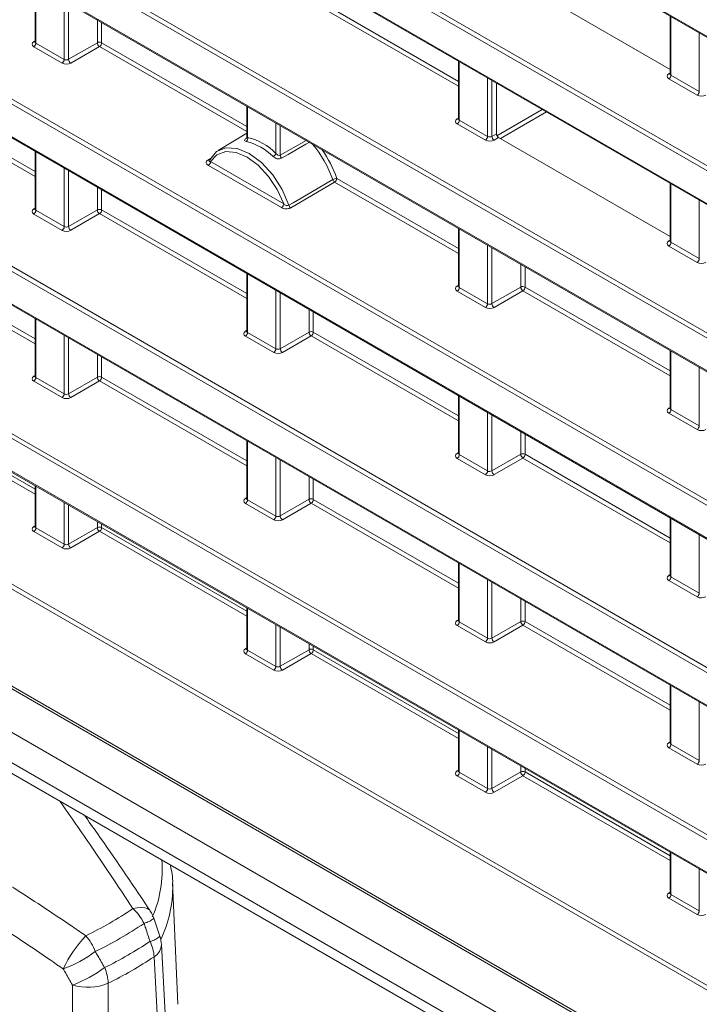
# Model space of a CAD drawing. Header units: millimetres. Extents: x 0 to 1118, y 0 to 864.
# Tile 108 of 139: x 763 to 774, y 325 to 341. Entities that reach past the tile are written whole.
import ezdxf

# ---------------------------------------------------------------- set-up
doc = ezdxf.new("R2010")
doc.units = ezdxf.units.MM

msp = doc.modelspace()

# ---------------------------------------------------------------- linework, layer by layer
at = {"color": 9, "linetype": 'Continuous', "lineweight": 0}
for p, q in [((756.061, 351.545), (837.908, 304.296)), ((787.793, 331.035), (756.061, 349.353)), ((756.096, 349.414), (787.828, 331.096)), ((756.061, 348.821), (787.793, 330.502)), ((787.793, 328.311), (756.061, 346.629)), ((756.096, 346.69), (787.828, 328.371)), ((756.061, 346.097), (787.793, 327.778)), ((787.793, 325.586), (756.061, 343.905)), ((756.096, 343.966), (787.828, 325.647)), ((756.061, 343.373), (787.793, 325.054)), ((763.079, 342.029), (763.079, 341.076)), ((763.54, 340.81), (763.54, 341.763)), ((767.596, 341.816), (769.959, 340.452)), ((763.61, 341.722), (763.61, 340.811)), ((769.959, 340.371), (767.561, 341.755)), ((764.079, 341.082), (764.079, 341.452)), ((773.42, 341.507), (773.42, 340.554)), ((764.149, 341.411), (764.149, 341.082)), ((773.881, 340.288), (773.881, 341.241)), ((763.043, 341.098), (763.064, 341.111)), ((763.505, 340.749), (763.044, 341.015)), ((763.079, 341.076), (763.54, 340.81)), ((763.61, 340.811), (764.079, 341.082)), ((764.114, 341.021), (763.645, 340.75)), ((766.512, 339.637), (764.114, 341.021)), ((764.149, 341.082), (766.512, 339.718)), ((769.973, 340.773), (769.973, 339.82)), ((770.434, 339.554), (770.434, 340.507)), ((773.384, 340.576), (773.406, 340.589)), ((773.847, 340.227), (773.386, 340.493)), ((773.42, 340.554), (773.881, 340.288)), ((770.504, 340.466), (770.504, 339.555)), ((763.064, 338.903), (761.065, 340.057)), ((761.1, 340.118), (763.064, 338.984)), ((766.526, 340.039), (766.526, 339.539)), ((770.585, 339.567), (771.323, 339.994)), ((769.937, 339.842), (769.959, 339.855)), ((771.394, 339.953), (770.642, 339.519)), ((766.987, 339.279), (766.987, 339.773)), ((767.057, 339.732), (767.057, 339.25)), ((770.399, 339.493), (769.939, 339.759)), ((769.973, 339.82), (770.434, 339.554)), ((766.505, 339.523), (766.509, 339.526)), ((770.504, 339.555), (770.577, 339.597)), ((770.612, 339.536), (770.54, 339.494)), ((767.057, 339.25), (767.477, 339.49)), ((763.079, 339.305), (763.079, 338.352)), ((765.878, 339.17), (765.948, 339.213)), ((763.54, 338.086), (763.54, 339.039)), ((767.08, 338.395), (765.887, 339.084)), ((765.922, 339.144), (767.114, 338.456)), ((760.143, 338.905), (787.828, 322.923)), ((763.61, 338.998), (763.61, 338.087)), ((767.978, 338.871), (769.959, 337.728)), ((787.793, 322.862), (760.108, 338.845)), ((764.079, 338.358), (764.079, 338.727)), ((767.943, 338.81), (767.227, 338.391)), ((769.959, 337.647), (767.943, 338.81)), ((773.42, 338.783), (773.42, 337.83)), ((764.149, 338.687), (764.149, 338.357)), ((773.881, 337.564), (773.881, 338.517)), ((760.108, 338.312), (787.793, 322.33)), ((763.043, 338.374), (763.064, 338.387)), ((763.505, 338.025), (763.044, 338.291)), ((763.079, 338.352), (763.54, 338.086)), ((763.61, 338.087), (764.079, 338.358)), ((764.114, 338.297), (763.645, 338.026)), ((766.512, 336.913), (764.114, 338.297)), ((764.149, 338.357), (766.512, 336.994)), ((769.973, 338.049), (769.973, 337.096)), ((770.434, 336.83), (770.434, 337.783)), ((773.384, 337.852), (773.406, 337.865)), ((773.847, 337.503), (773.386, 337.769)), ((773.42, 337.83), (773.881, 337.564)), ((770.504, 337.742), (770.504, 336.831)), ((770.973, 337.102), (770.973, 337.472)), ((771.043, 337.431), (771.043, 337.102)), ((766.526, 337.315), (766.526, 336.362)), ((763.064, 336.179), (761.343, 337.172)), ((761.378, 337.233), (763.064, 336.259)), ((769.937, 337.118), (769.959, 337.131)), ((766.987, 336.096), (766.987, 337.049)), ((767.057, 337.008), (767.057, 336.097)), ((770.399, 336.769), (769.939, 337.035)), ((769.973, 337.096), (770.434, 336.83)), ((770.504, 336.831), (770.973, 337.102)), ((771.008, 337.041), (770.54, 336.77)), ((773.406, 335.657), (771.008, 337.041)), ((771.043, 337.102), (773.406, 335.738)), ((767.526, 336.368), (767.526, 336.738)), ((767.596, 336.697), (767.596, 336.367)), ((763.079, 336.581), (763.079, 335.628)), ((763.54, 335.362), (763.54, 336.315)), ((766.49, 336.384), (766.512, 336.397)), ((766.526, 336.362), (766.987, 336.096)), ((767.057, 336.097), (767.526, 336.368)), ((767.561, 336.307), (767.092, 336.036)), ((769.959, 334.923), (767.561, 336.307)), ((767.596, 336.367), (769.959, 335.004)), ((763.61, 336.274), (763.61, 335.363)), ((766.952, 336.035), (766.491, 336.301)), ((760.421, 336.021), (787.828, 320.199)), ((764.079, 335.634), (764.079, 336.003)), ((773.42, 336.059), (773.42, 335.106)), ((787.793, 320.138), (760.387, 335.96)), ((764.149, 335.963), (764.149, 335.633)), ((763.043, 335.649), (763.064, 335.663)), ((773.881, 334.84), (773.881, 335.793)), ((763.505, 335.301), (763.044, 335.567)), ((763.079, 335.628), (763.54, 335.362)), ((763.61, 335.363), (764.079, 335.634)), ((764.114, 335.572), (763.645, 335.302)), ((766.512, 334.189), (764.114, 335.572)), ((764.149, 335.633), (766.512, 334.269)), ((760.387, 335.428), (787.793, 319.606)), ((769.973, 335.325), (769.973, 334.372)), ((763.064, 333.729), (760.658, 335.119)), ((760.693, 335.179), (763.064, 333.81)), ((770.434, 334.106), (770.434, 335.059)), ((773.384, 335.128), (773.406, 335.141)), ((773.847, 334.779), (773.386, 335.045)), ((773.42, 335.106), (773.881, 334.84)), ((770.504, 335.018), (770.504, 334.107)), ((770.973, 334.378), (770.973, 334.748)), ((771.043, 334.707), (771.043, 334.377)), ((766.526, 334.591), (766.526, 333.638)), ((769.937, 334.394), (769.959, 334.407)), ((851.7, 280.797), (759.153, 334.223)), ((759.188, 334.283), (851.734, 280.858)), ((766.987, 333.372), (766.987, 334.325)), ((767.057, 334.284), (767.057, 333.373)), ((770.399, 334.045), (769.939, 334.311)), ((769.973, 334.372), (770.434, 334.106)), ((770.504, 334.107), (770.973, 334.378)), ((771.008, 334.317), (770.54, 334.046)), ((773.406, 332.933), (771.008, 334.317)), ((771.043, 334.377), (773.406, 333.014)), ((767.526, 333.644), (767.526, 334.013)), ((767.596, 333.973), (767.596, 333.643)), ((763.079, 333.857), (763.079, 333.179)), ((757.352, 333.678), (853.501, 278.172)), ((763.54, 332.913), (763.54, 333.591)), ((766.49, 333.659), (766.512, 333.673)), ((766.952, 333.311), (766.491, 333.577)), ((766.526, 333.638), (766.987, 333.372)), ((767.057, 333.373), (767.526, 333.644)), ((767.561, 333.582), (767.092, 333.312)), ((769.959, 332.199), (767.561, 333.582)), ((767.596, 333.643), (769.959, 332.279)), ((763.61, 333.55), (763.61, 332.914)), ((764.079, 333.184), (764.079, 333.279)), ((773.42, 333.335), (773.42, 332.382)), ((763.043, 333.2), (763.064, 333.213)), ((763.505, 332.852), (763.044, 333.118)), ((763.079, 333.179), (763.54, 332.913)), ((763.61, 332.914), (764.079, 333.184)), ((764.114, 333.123), (763.645, 332.853)), ((766.512, 331.739), (764.114, 333.123)), ((764.149, 333.239), (764.149, 333.184)), ((764.149, 333.184), (766.512, 331.82)), ((773.881, 332.116), (773.881, 333.069)), ((757.812, 332.659), (852.865, 277.786)), ((769.973, 332.601), (769.973, 331.648)), ((770.434, 331.382), (770.434, 332.335)), ((770.504, 332.294), (770.504, 331.383)), ((773.384, 332.404), (773.406, 332.417)), ((773.847, 332.055), (773.386, 332.321)), ((773.42, 332.382), (773.881, 332.116)), ((757.812, 332.164), (852.865, 277.292)), ((770.973, 331.654), (770.973, 332.023)), ((771.043, 331.983), (771.043, 331.653)), ((757.915, 331.935), (852.968, 277.063)), ((766.526, 331.867), (766.526, 331.189)), ((769.937, 331.669), (769.959, 331.683)), ((770.504, 331.383), (770.973, 331.654)), ((771.043, 331.653), (773.406, 330.289)), ((766.987, 330.923), (766.987, 331.601)), ((767.057, 331.56), (767.057, 330.924)), ((770.399, 331.321), (769.939, 331.587)), ((769.973, 331.648), (770.434, 331.382)), ((771.008, 331.593), (770.54, 331.322)), ((773.406, 330.209), (771.008, 331.593)), ((766.49, 331.21), (766.512, 331.223)), ((766.526, 331.189), (766.987, 330.923)), ((767.057, 330.924), (767.526, 331.194)), ((767.526, 331.194), (767.526, 331.289)), ((767.596, 331.249), (767.596, 331.194)), ((767.596, 331.194), (769.959, 329.83)), ((766.952, 330.862), (766.491, 331.128)), ((767.561, 331.133), (767.092, 330.863)), ((769.959, 329.749), (767.561, 331.133)), ((773.42, 330.611), (773.42, 329.658)), ((773.881, 329.392), (773.881, 330.345)), ((769.973, 329.877), (769.973, 329.199)), ((770.434, 328.933), (770.434, 329.611)), ((770.504, 329.57), (770.504, 328.934)), ((773.384, 329.679), (773.406, 329.693)), ((773.847, 329.331), (773.386, 329.597)), ((773.42, 329.658), (773.881, 329.392)), ((770.973, 329.204), (770.973, 329.299)), ((771.043, 329.259), (771.043, 329.204)), ((769.937, 329.22), (769.959, 329.233)), ((770.399, 328.872), (769.939, 329.138)), ((769.973, 329.199), (770.434, 328.933)), ((770.504, 328.934), (770.973, 329.204)), ((771.008, 329.143), (770.54, 328.873)), ((773.406, 327.759), (771.008, 329.143)), ((771.043, 329.204), (773.406, 327.84)), ((773.42, 327.887), (773.42, 327.209)), ((773.881, 326.943), (773.881, 327.621)), ((773.384, 327.23), (773.406, 327.243)), ((773.42, 327.209), (773.881, 326.943)), ((773.847, 326.882), (773.386, 327.148))]:
    msp.add_line(p, q, dxfattribs=at)
at = {"color": 7, "linetype": 'Continuous', "lineweight": 15}
for p, q in [((756.072, 351.522), (837.918, 304.273)), ((756.072, 348.798), (787.804, 330.48)), ((756.072, 346.074), (787.804, 327.756)), ((756.072, 343.35), (787.804, 325.031)), ((770.612, 342.26), (773.406, 340.647)), ((763.064, 342.037), (763.064, 341.097)), ((773.406, 341.515), (773.406, 340.575)), ((763.064, 341.097), (763.063, 341.091)), ((769.959, 340.781), (769.959, 339.841)), ((773.406, 340.575), (773.404, 340.569)), ((770.577, 339.597), (770.577, 340.424)), ((766.512, 340.047), (766.512, 339.538)), ((769.959, 339.841), (769.957, 339.835)), ((766.512, 339.607), (766.046, 339.325)), ((770.612, 339.536), (773.406, 337.923)), ((763.064, 339.313), (763.064, 338.373)), ((765.9, 339.166), (765.9, 339.165)), ((773.406, 338.791), (773.406, 337.851)), ((760.119, 338.289), (787.804, 322.307)), ((763.064, 338.373), (763.063, 338.367)), ((769.959, 338.057), (769.959, 337.117)), ((773.406, 337.851), (773.404, 337.845)), ((766.512, 337.323), (766.512, 336.383)), ((769.959, 337.117), (769.957, 337.111)), ((763.064, 336.589), (763.064, 335.649)), ((766.511, 336.383), (766.51, 336.377)), ((773.406, 336.067), (773.406, 335.127)), ((763.064, 335.649), (763.063, 335.643)), ((760.397, 335.405), (787.804, 319.583)), ((769.959, 335.333), (769.959, 334.393)), ((773.406, 335.127), (773.404, 335.121)), ((766.512, 334.599), (766.512, 333.659)), ((769.959, 334.393), (769.957, 334.387)), ((763.064, 333.865), (763.064, 333.2)), ((757.378, 333.62), (853.527, 278.115)), ((766.511, 333.659), (766.51, 333.653)), ((773.406, 333.343), (773.406, 332.403)), ((763.064, 333.2), (763.063, 333.193)), ((769.959, 332.609), (769.959, 331.669)), ((773.406, 332.403), (773.404, 332.397)), ((766.512, 331.875), (766.512, 331.21)), ((758.238, 331.749), (853.291, 276.876)), ((769.959, 331.669), (769.957, 331.663)), ((766.511, 331.21), (766.51, 331.203)), ((773.406, 330.619), (773.406, 329.679)), ((769.959, 329.885), (769.959, 329.22)), ((773.406, 329.679), (773.404, 329.673)), ((769.959, 329.22), (769.957, 329.213)), ((773.406, 327.895), (773.406, 327.23)), ((765.39, 325.419), (765.305, 327.401)), ((765.305, 327.401), (765.306, 327.361)), ((773.406, 327.23), (773.404, 327.223)), ((765.096, 326.528), (764.997, 326.821)), ((765.271, 323.57), (765.123, 326.394))]:
    msp.add_line(p, q, dxfattribs=at)
at = {"color": 7, "linetype": 'Continuous', "lineweight": 15, "flags": 128}
msp.add_lwpolyline([(765.91, 339.175), (766.019, 339.307), (766.171, 339.37), (766.354, 339.361), (766.553, 339.279), (766.751, 339.131), (766.934, 338.93), (767.086, 338.691), (767.195, 338.434)], dxfattribs=at)
at = {"color": 9, "linetype": 'Continuous', "lineweight": 0, "flags": 128}
for points in [[(767.531, 339.459), (767.475, 339.427), (767.188, 339.263), (767.079, 339.2)], [(767.114, 338.456), (767.009, 338.689), (766.867, 338.904), (766.699, 339.085), (766.518, 339.218), (766.337, 339.294), (766.169, 339.307), (766.027, 339.256), (765.922, 339.144)], [(767.195, 338.434), (767.267, 338.475), (767.553, 338.642), (767.911, 338.852)], [(764.941, 326.937), (764.931, 326.95), (764.896, 326.977), (764.85, 326.993), (764.794, 326.998), (764.729, 326.993), (764.658, 326.978)], [(765.147, 323.512), (765.103, 324.329), (765.003, 326.194)], [(763.687, 322.603), (763.681, 324.168), (763.68, 324.407), (763.674, 325.733)]]:
    msp.add_lwpolyline(points, dxfattribs=at)
at = {"color": 9, "linetype": 'Continuous', "lineweight": 0}
for centre, radius, start, end in [((763.058, 341.121), 0.0279, 236.5278, 281.5634), ((763.002, 341.08), 0.077, 303.2297, 357.3477), ((764.114, 341.013), 0.077, 62.6565, 116.7662), ((764.158, 341.087), 0.0793, 183.5222, 236.4778), ((764.072, 341.085), 0.077, 303.2297, 357.3477), ((763.463, 340.814), 0.077, 303.2297, 357.3477), ((763.689, 340.816), 0.0793, 183.5222, 236.4778), ((773.4, 340.599), 0.0279, 236.5278, 281.5634), ((773.343, 340.558), 0.077, 303.2297, 357.3477), ((773.804, 340.292), 0.077, 303.2297, 357.3477), ((769.953, 339.865), 0.0279, 236.5133, 281.7062), ((769.896, 339.824), 0.077, 303.2297, 357.3477), ((766.467, 339.523), 0.0613, 305.8187, 14.7256), ((770.357, 339.558), 0.077, 303.2297, 357.3477), ((770.583, 339.56), 0.0793, 183.5222, 236.4778), ((766.885, 339.321), 0.111, 301.1597, 337.8499), ((767.137, 339.255), 0.0801, 183.4205, 223.1674), ((765.894, 339.193), 0.0278, 236.2908, 281.6717), ((765.845, 339.148), 0.077, 303.2297, 357.3477), ((767.985, 338.722), 0.149, 92.5865, 119.4483), ((767.901, 338.875), 0.077, 303.2297, 357.3477), ((767.987, 338.877), 0.0797, 198.1688, 236.6657), ((767.037, 338.46), 0.077, 303.2297, 357.3477), ((767.271, 338.458), 0.0798, 197.8329, 236.6433), ((763.058, 338.397), 0.0279, 236.5133, 281.7062), ((763.002, 338.356), 0.077, 303.2297, 357.3477), ((764.114, 338.289), 0.077, 62.6565, 116.7662), ((764.158, 338.363), 0.0793, 183.5222, 236.4778), ((764.072, 338.361), 0.077, 303.2297, 357.3477), ((763.463, 338.09), 0.077, 303.2297, 357.3477), ((763.689, 338.092), 0.0793, 183.5222, 236.4778), ((773.4, 337.875), 0.0279, 236.5278, 281.5634), ((773.343, 337.834), 0.077, 303.2297, 357.3477), ((773.804, 337.568), 0.077, 303.2297, 357.3477), ((769.953, 337.141), 0.0279, 236.5278, 281.5634), ((771.008, 337.033), 0.077, 62.6565, 116.7662), ((769.896, 337.1), 0.077, 303.2297, 357.3477), ((771.052, 337.107), 0.0793, 183.5222, 236.4778), ((770.966, 337.105), 0.077, 303.2297, 357.3477), ((770.357, 336.834), 0.077, 303.2297, 357.3477), ((770.583, 336.836), 0.0793, 183.5222, 236.4778), ((766.506, 336.407), 0.0279, 236.5133, 281.7062), ((766.449, 336.366), 0.077, 303.2297, 357.3477), ((767.561, 336.299), 0.077, 62.6565, 116.7662), ((767.605, 336.373), 0.0793, 183.5222, 236.4778), ((767.519, 336.371), 0.077, 303.2297, 357.3477), ((766.91, 336.1), 0.077, 303.2297, 357.3477), ((767.136, 336.102), 0.0793, 183.5222, 236.4778), ((763.058, 335.673), 0.0279, 236.5133, 281.7062), ((763.002, 335.632), 0.077, 303.2297, 357.3477), ((764.114, 335.565), 0.077, 62.6565, 116.7662), ((764.158, 335.639), 0.0793, 183.5222, 236.4778), ((764.072, 335.637), 0.077, 303.2297, 357.3477), ((763.463, 335.366), 0.077, 303.2297, 357.3477), ((763.689, 335.368), 0.0793, 183.5222, 236.4778), ((773.4, 335.151), 0.0279, 236.5278, 281.5634), ((773.343, 335.11), 0.077, 303.2297, 357.3477), ((773.804, 334.844), 0.077, 303.2297, 357.3477), ((769.953, 334.417), 0.0279, 236.5133, 281.7062), ((771.008, 334.309), 0.077, 62.6565, 116.7662), ((769.896, 334.376), 0.077, 303.2297, 357.3477), ((771.052, 334.383), 0.0793, 183.5222, 236.4778), ((770.966, 334.381), 0.077, 303.2297, 357.3477), ((770.357, 334.11), 0.077, 303.2297, 357.3477), ((770.583, 334.112), 0.0793, 183.5222, 236.4778), ((766.506, 333.683), 0.0279, 236.5133, 281.7062), ((766.449, 333.642), 0.077, 303.2297, 357.3477), ((767.561, 333.575), 0.077, 62.6565, 116.7662), ((767.605, 333.649), 0.0793, 183.5222, 236.4778), ((767.519, 333.647), 0.077, 303.2297, 357.3477), ((766.91, 333.376), 0.077, 303.2297, 357.3477), ((767.136, 333.378), 0.0793, 183.5222, 236.4778), ((763.058, 333.223), 0.0279, 236.5278, 281.5634), ((763.002, 333.182), 0.077, 303.2297, 357.3477), ((764.114, 333.116), 0.077, 62.6565, 116.7662), ((764.158, 333.189), 0.0793, 183.5222, 236.4778), ((764.072, 333.188), 0.077, 303.2297, 357.3477), ((763.463, 332.916), 0.077, 303.2297, 357.3477), ((763.689, 332.919), 0.0793, 183.5222, 236.4778), ((773.4, 332.427), 0.0279, 236.5133, 281.7062), ((773.343, 332.386), 0.077, 303.2297, 357.3477), ((773.804, 332.12), 0.077, 303.2297, 357.3477), ((769.953, 331.693), 0.0279, 236.5133, 281.7062), ((771.008, 331.585), 0.077, 62.6565, 116.7662), ((771.052, 331.659), 0.0793, 183.5222, 236.4778), ((770.966, 331.657), 0.077, 303.2297, 357.3477), ((769.896, 331.652), 0.077, 303.2297, 357.3477), ((770.357, 331.386), 0.077, 303.2297, 357.3477), ((770.583, 331.388), 0.0793, 183.5222, 236.4778), ((766.506, 331.233), 0.0279, 236.5133, 281.7062), ((766.449, 331.192), 0.077, 303.2297, 357.3477), ((767.561, 331.126), 0.077, 62.6565, 116.7662), ((767.605, 331.199), 0.0793, 183.5222, 236.4778), ((767.519, 331.198), 0.077, 303.2297, 357.3477), ((766.91, 330.926), 0.077, 303.2297, 357.3477), ((767.136, 330.929), 0.0793, 183.5222, 236.4778), ((773.4, 329.703), 0.0279, 236.5133, 281.7062), ((773.343, 329.662), 0.077, 303.2297, 357.3477), ((773.804, 329.396), 0.077, 303.2297, 357.3477), ((769.953, 329.243), 0.0279, 236.5133, 281.7062), ((769.896, 329.202), 0.077, 303.2297, 357.3477), ((771.008, 329.136), 0.077, 62.6565, 116.7662), ((771.052, 329.209), 0.0793, 183.5222, 236.4778), ((770.966, 329.208), 0.077, 303.2297, 357.3477), ((770.357, 328.936), 0.077, 303.2297, 357.3477), ((770.583, 328.939), 0.0793, 183.5222, 236.4778), ((763.219, 327.617), 1.918, 336.1679, 4.568), ((763.304, 327.331), 2.002, 334.6039, 0.8591), ((773.4, 327.253), 0.0279, 236.5133, 281.7062), ((773.343, 327.212), 0.077, 303.2297, 357.3477), ((761.186, 332.107), 6.194, 295.9018, 304.0928), ((764.134, 326.393), 0.785, 25.9604, 48.1074), ((773.804, 326.946), 0.077, 303.2297, 357.3477), ((761.242, 332.052), 6.418, 295.9018, 304.0928), ((764.748, 327.101), 0.375, 284.0858, 311.7571), ((765.396, 325.115), 2.069, 136.6463, 154.8053), ((763.205, 325.949), 0.903, 21.401, 40.4735), ((764.844, 326.812), 0.381, 284.1008, 311.758), ((761.283, 331.918), 6.582, 296.2818, 303.7129), ((764.374, 326.161), 0.63, 3.0296, 26.6676), ((764.886, 326.4), 0.237, 299.4211, 358.4292), ((762.792, 327.967), 2.103, 290.3631, 306.5849), ((761.304, 331.737), 6.664, 296.2818, 303.7129), ((762.947, 327.698), 2.096, 290.2852, 306.6366), ((763.501, 325.727), 0.755, 2.6362, 22.5457), ((763.924, 326.54), 0.845, 252.778, 293.0208)]:
    msp.add_arc(centre, radius, start, end, dxfattribs=at)
at = {"color": 7, "linetype": 'Continuous', "lineweight": 15}
for centre, radius, start, end in [((766.301, 338.6), 0.965, 44.7207, 76.5286), ((766.289, 338.579), 0.919, 44.7207, 76.5286), ((766.276, 338.302), 1.725, 18.5822, 40.7801), ((766.261, 338.294), 1.811, 18.5882, 35.1705), ((764.525, 326.66), 0.5, 18.7434, 33.682), ((764.624, 326.368), 0.5, 2.995, 18.7219)]:
    msp.add_arc(centre, radius, start, end, dxfattribs=at)
at = {"color": 9, "linetype": 'Continuous', "lineweight": 0}
for centre, major_axis, ratio, start_param, end_param in [((763.115, 341.058), (0.1, 0.0015), 0.587275, 2.364613, 3.917956), ((763.114, 341.098), (0.05, 0.0016), 0.597067, 3.122887, 3.908285), ((763.575, 340.832), (0.05, 0.0016), 0.597067, 3.908285, 5.461628), ((763.576, 340.791), (0.1, 0.0015), 0.587275, 3.917956, 5.471299), ((773.456, 340.536), (0.1, 0.0015), 0.587275, 2.364613, 3.917956), ((773.456, 340.576), (0.05, 0.0016), 0.597067, 3.122887, 3.908285), ((773.917, 340.27), (0.1, 0.0015), 0.587275, 3.917956, 5.471299), ((770.009, 339.802), (0.1, 0.0015), 0.587275, 2.364613, 3.917956), ((770.009, 339.842), (0.05, 0.0016), 0.597067, 3.122887, 3.908285), ((770.469, 339.576), (0.05, 0.0016), 0.597067, 3.908285, 5.461628), ((770.47, 339.536), (0.1, 0.0015), 0.587275, 3.917956, 5.471299), ((763.115, 338.333), (0.1, 0.0015), 0.587275, 2.364613, 3.917956), ((763.114, 338.374), (0.05, 0.0016), 0.597067, 3.122887, 3.908285), ((763.575, 338.108), (0.05, 0.0016), 0.597067, 3.908285, 5.461628), ((763.576, 338.067), (0.1, 0.0015), 0.587275, 3.917956, 5.471299), ((773.456, 337.812), (0.1, 0.0015), 0.587275, 2.364613, 3.917956), ((773.456, 337.852), (0.05, 0.0016), 0.597067, 3.122887, 3.908285), ((773.917, 337.546), (0.1, 0.0015), 0.587275, 3.917956, 5.471299), ((770.009, 337.078), (0.1, 0.0015), 0.587275, 2.364613, 3.917956), ((770.009, 337.118), (0.05, 0.0016), 0.597067, 3.122887, 3.908285), ((770.469, 336.852), (0.05, 0.0016), 0.597067, 3.908285, 5.461628), ((770.47, 336.812), (0.1, 0.0015), 0.587275, 3.917956, 5.471299), ((766.562, 336.343), (0.1, 0.0015), 0.587275, 2.364613, 3.917956), ((766.562, 336.384), (0.05, 0.0016), 0.597067, 3.122887, 3.908285), ((767.023, 336.077), (0.1, 0.0015), 0.587275, 3.917956, 5.471299), ((767.022, 336.118), (0.05, 0.0016), 0.597067, 3.908285, 5.461628), ((763.115, 335.609), (0.1, 0.0015), 0.587275, 2.364613, 3.917956), ((763.114, 335.65), (0.05, 0.0016), 0.597067, 3.122887, 3.908285), ((763.575, 335.384), (0.05, 0.0016), 0.597067, 3.908285, 5.461628), ((763.576, 335.343), (0.1, 0.0015), 0.587275, 3.917956, 5.471299), ((773.456, 335.088), (0.1, 0.0015), 0.587275, 2.364613, 3.917956), ((773.456, 335.128), (0.05, 0.0016), 0.597067, 3.122887, 3.908285), ((773.917, 334.822), (0.1, 0.0015), 0.587275, 3.917956, 5.471299), ((770.009, 334.353), (0.1, 0.0015), 0.587275, 2.364613, 3.917956), ((770.009, 334.394), (0.05, 0.0016), 0.597067, 3.122887, 3.908285), ((770.469, 334.128), (0.05, 0.0016), 0.597067, 3.908285, 5.461628), ((770.47, 334.087), (0.1, 0.0015), 0.587275, 3.917956, 5.471299), ((766.562, 333.619), (0.1, 0.0015), 0.587275, 2.364613, 3.917956), ((766.562, 333.66), (0.05, 0.0016), 0.597067, 3.122887, 3.908285), ((767.023, 333.353), (0.1, 0.0015), 0.587275, 3.917956, 5.471299), ((767.022, 333.394), (0.05, 0.0016), 0.597067, 3.908285, 5.461628), ((763.115, 333.16), (0.1, 0.0015), 0.587275, 2.364613, 3.917956), ((763.114, 333.201), (0.05, 0.0016), 0.597067, 3.122887, 3.908285), ((763.576, 332.894), (0.1, 0.0015), 0.587275, 3.917956, 5.471299), ((763.575, 332.935), (0.05, 0.0016), 0.597067, 3.908285, 5.461628), ((773.456, 332.363), (0.1, 0.0015), 0.587275, 2.364613, 3.917956), ((773.456, 332.404), (0.05, 0.0016), 0.597067, 3.122887, 3.908285), ((773.917, 332.097), (0.1, 0.0015), 0.587275, 3.917956, 5.471299), ((770.009, 331.629), (0.1, 0.0015), 0.587275, 2.364613, 3.917956), ((770.009, 331.67), (0.05, 0.0016), 0.597067, 3.122887, 3.908285), ((770.469, 331.404), (0.05, 0.0016), 0.597067, 3.908285, 5.461628), ((766.562, 331.17), (0.1, 0.0015), 0.587275, 2.364613, 3.917956), ((766.562, 331.211), (0.05, 0.0016), 0.597067, 3.122887, 3.908285), ((770.47, 331.363), (0.1, 0.0015), 0.587275, 3.917956, 5.471299), ((767.023, 330.904), (0.1, 0.0015), 0.587275, 3.917956, 5.471299), ((767.022, 330.945), (0.05, 0.0016), 0.597067, 3.908285, 5.461628), ((773.456, 329.639), (0.1, 0.0015), 0.587275, 2.364613, 3.917956), ((773.456, 329.68), (0.05, 0.0016), 0.597067, 3.122887, 3.908285), ((773.917, 329.373), (0.1, 0.0015), 0.587275, 3.917956, 5.471299), ((770.009, 329.18), (0.1, 0.0015), 0.587275, 2.364613, 3.917956), ((770.009, 329.221), (0.05, 0.0016), 0.597067, 3.122887, 3.908285), ((770.469, 328.955), (0.05, 0.0016), 0.597067, 3.908285, 5.461628), ((770.47, 328.914), (0.1, 0.0015), 0.587275, 3.917956, 5.471299), ((773.456, 327.19), (0.1, 0.0015), 0.587275, 2.364613, 3.917956), ((773.456, 327.231), (0.05, 0.0016), 0.597067, 3.122887, 3.908285), ((773.917, 326.924), (0.1, 0.0015), 0.587275, 3.917956, 5.471299)]:
    msp.add_ellipse(centre, major_axis=major_axis, ratio=ratio, start_param=start_param, end_param=end_param, dxfattribs=at)
at = {"color": 7, "linetype": 'Continuous', "lineweight": 15}
msp.add_ellipse((770.612, 339.577), major_axis=(-0.025, 0.0433), ratio=0.577557, start_param=0.785632, end_param=2.356124, dxfattribs=at)
at = {"color": 9, "linetype": 'Continuous', "lineweight": 0}
for points, knots in [([(766.505, 339.523), (766.487, 339.512), (766.476, 339.501), (766.475, 339.483), (766.485, 339.477), (766.503, 339.473)], [0, 0, 0, 0, 0.5, 0.5, 1, 1, 1, 1]), ([(766.512, 339.538), (766.512, 339.538), (766.511, 339.536), (766.515, 339.537), (766.523, 339.538), (766.526, 339.539)], [0, 0, 0, 0, 0.0833584, 0.5391264, 1, 1, 1, 1]), ([(766.942, 339.226), (766.959, 339.21), (766.984, 339.197), (767.034, 339.187), (767.06, 339.19), (767.079, 339.2)], [0, 0, 0, 0, 0.5, 0.5, 1, 1, 1, 1]), ([(767.057, 339.25), (767.047, 339.244), (767.032, 339.246), (767.007, 339.258), (766.996, 339.268), (766.987, 339.279)], [0, 0, 0, 0, 0.5, 0.5, 1, 1, 1, 1]), ([(765.878, 339.17), (765.859, 339.158), (765.85, 339.142), (765.855, 339.11), (765.867, 339.095), (765.887, 339.084)], [0, 0, 0, 0, 0.5, 0.5, 1, 1, 1, 1]), ([(765.922, 339.144), (765.916, 339.146), (765.906, 339.148), (765.899, 339.156), (765.897, 339.162), (765.9, 339.166), (765.9, 339.166)], [0, 0, 0, 0, 0.3569239, 0.6928233, 0.9763856, 1, 1, 1, 1]), ([(767.08, 338.395), (767.099, 338.384), (767.125, 338.376), (767.179, 338.374), (767.207, 338.38), (767.227, 338.391)], [0, 0, 0, 0, 0.5, 0.5, 1, 1, 1, 1]), ([(767.195, 338.434), (767.184, 338.427), (767.167, 338.428), (767.138, 338.437), (767.125, 338.446), (767.114, 338.456)], [0, 0, 0, 0, 0.5, 0.5, 1, 1, 1, 1]), ([(764.658, 326.978), (764.614, 327.044), (764.391, 327.382), (763.995, 327.972), (763.642, 328.48), (763.47, 328.729)], [0, 0, 0, 0, 0.111302, 0.56477, 1, 1, 1, 1]), ([(761.864, 327.848), (762.168, 327.66), (762.776, 327.284), (763.449, 326.838), (763.819, 326.585), (763.892, 326.535)], [0, 0, 0, 0, 0.4457926, 0.8907799, 1, 1, 1, 1]), ([(763.524, 325.996), (763.452, 326.045), (763.088, 326.296), (762.427, 326.739), (761.83, 327.114), (761.532, 327.301)], [0, 0, 0, 0, 0.109341, 0.554583, 1, 1, 1, 1]), ([(764.937, 326.443), (764.913, 326.515), (764.881, 326.613), (764.848, 326.71), (764.839, 326.737)], [0, 0, 0, 0, 0.72895, 1, 1, 1, 1]), ([(764.045, 326.279), (764.059, 326.255), (764.11, 326.168), (764.161, 326.08), (764.198, 326.017)], [0, 0, 0, 0, 0.27105, 1, 1, 1, 1]), ([(763.674, 325.733), (763.637, 325.797), (763.587, 325.884), (763.537, 325.972), (763.524, 325.996)], [0, 0, 0, 0, 0.728988, 1, 1, 1, 1]), ([(764.255, 325.762), (764.255, 325.482), (764.258, 324.561), (764.26, 323.641), (764.262, 323.001)], [0, 0, 0, 0, 0.304645, 1, 1, 1, 1])]:
    msp.add_open_spline(points, degree=3, knots=knots, dxfattribs=at)
at = {"color": 7, "linetype": 'Continuous', "lineweight": 15}
for points, knots in [([(766.511, 339.538), (766.511, 339.536), (766.512, 339.529), (766.508, 339.522), (766.505, 339.518), (766.506, 339.519), (766.506, 339.519)], [0, 0, 0, 0, 0.209959, 0.633326, 0.927476, 1, 1, 1, 1]), ([(765.9, 339.166), (765.902, 339.168), (765.903, 339.17), (765.907, 339.173), (765.909, 339.175), (765.91, 339.175)], [0, 0, 0, 0, 0.56442, 0.75166, 1, 1, 1, 1]), ([(764.941, 326.937), (764.928, 326.956), (764.644, 327.387), (764.287, 327.912), (763.939, 328.399), (763.869, 328.499)], [0, 0, 0, 0, 0.03572, 0.803514, 1, 1, 1, 1]), ([(765.304, 327.354), (765.304, 327.364), (765.312, 327.477), (765.288, 327.589), (765.266, 327.692)], [0, 0, 0, 0, 0.086422, 1, 1, 1, 1])]:
    msp.add_open_spline(points, degree=3, knots=knots, dxfattribs=at)

doc.saveas('drawing.dxf')
